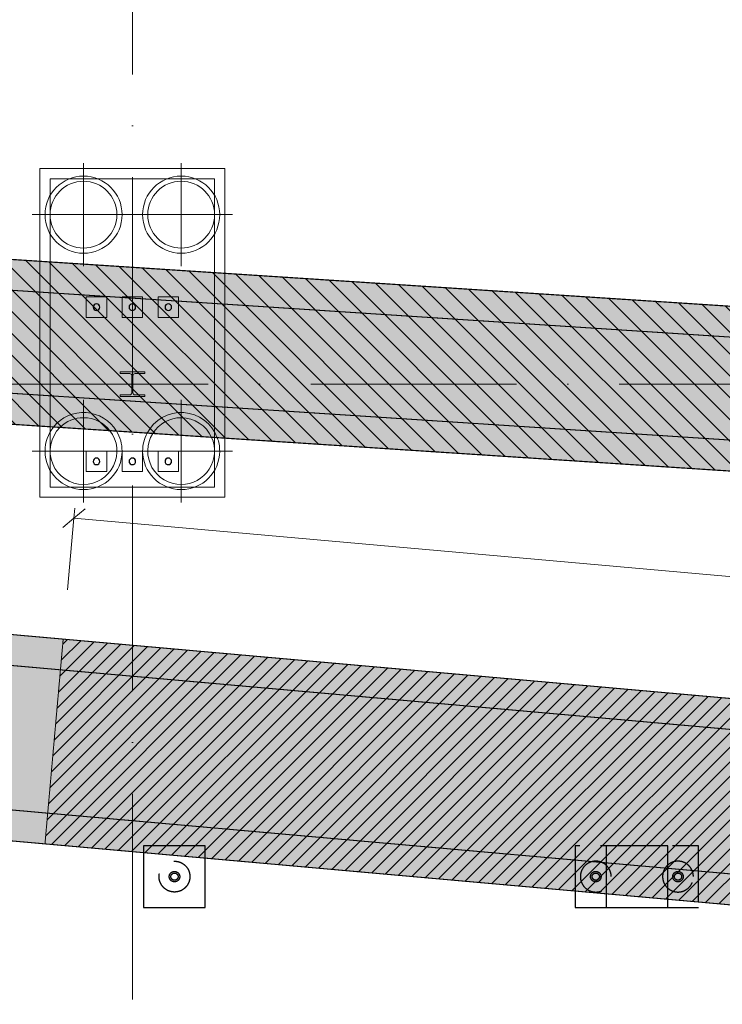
# Model space of a CAD drawing. Header units: millimetres. Extents: x -2694 to 330324, y -17289 to 76899.
# Tile 11 of 142: x 40674 to 47511, y 22458 to 32037. Entities that reach past the tile are written whole.
import ezdxf

# ---------------------------------------------------------------- set-up
doc = ezdxf.new("R2010")
doc.units = ezdxf.units.MM
for name, pattern in [('A_CARA_07', [7, 5, -2]), ('B_CARA_05', [4, 3, -1]), ('IMPORT-A_CARA_07', [700, 500, -200]), ('IMPORT-A_CARA_15', [760, 500, -130, 0, -130]), ('Čerchovaná 20mm', [3000, 2000, -500, 0, -500])]:
    doc.linetypes.add(name, pattern=pattern)
for name, color, linetype, lineweight in [('02_0_25386_PODLAHA HALY A ZÁKLADY VESTAVKŮ 4_6_2025_dwg', 8, 'Continuous', 9), ('11542_003_OK-HALA_TaO-1_ET_R01_AciS_2025-04-14_sloupy_dwg', 150, 'Continuous', 9), ('CA_KOTY', 3, 'Continuous', 9), ('CA_KOTY-100', 3, 'Continuous', 9), ('CA_NOVÉ K-CE', 12, 'Continuous', 25), ('CA_NOVÉ K-CE NEVHRA', 12, 'IMPORT-A_CARA_07', 25), ('CA_OSY', 5, 'IMPORT-A_CARA_15', 13), ('CA_POHHRA18', 9, 'Continuous', 9), ('CA_POHHRA25', 7, 'Continuous', 13), ('CA_ZAKLADY25', 7, 'Continuous', 13), ('Konstrukční přípoje', 7, 'Continuous', 13), ('SS_HALA_TaO-DODAVKA_STAVEBNI', 140, 'Continuous', 9), ('SS_HALA_TaO-SLOUP', 140, 'Continuous', 9)]:
    doc.layers.add(name, color=color, linetype=linetype, lineweight=lineweight)
doc.styles.add('Arial_2', font='arial.ttf', dxfattribs={"width": 0.8, "height": 250})
doc.dimstyles.new('HP_Přímá_-_2_5_mm_Ariel', dxfattribs={"dimscale": 304.8, "dimtxt": 255.06485, "dimasz": 0.656168, "dimexe": 0.328084, "dimexo": 0.0625, "dimgap": 0.164042, "dimtad": 1, "dimdec": 0, "dimzin": 0, "dimdsep": 46, "dimtxsty": 'Arial_2', "dimblk1": 'OBLIQUE', "dimblk2": 'OBLIQUE', "dimsah": 1, "dimcen": 0.09, "dimazin": 0, "dimtfac": 1, "dimtdec": 4, "dimtix": 1, "dimtmove": 0, "dimatfit": 3, "dimfxl": 2.296588, "dimfxlon": 1, "dimtvp": 1, "dimtfill": 1, "dimtolj": 1, "dimtzin": 0, "dimarcsym": 2})
pattern_1 = [(0, (0, 0), (609.6, 152.4), [50.292, -406.908, 50.292, -406.908, -2438.4]), (0, (0, 0), (609.6, 152.4), [-914.4, 50.292, -864.108, 50.292, -406.908, -1066.8]), (0, (0, 0), (609.6, 152.4), [-2286, 50.292, -254.508, 50.292, -711.708]), (120, (228.6, 76.2), (-436.78227, 451.729086), [50.292, -406.908, 50.292, -406.908, -2438.4]), (120, (228.6, 76.2), (-436.78227, 451.729086), [-914.4, 50.292, -864.108, 50.292, -406.908, -1066.8]), (120, (228.6, 76.2), (-436.78227, 451.729086), [-2286, 50.292, -254.508, 50.292, -711.708]), (240, (304.8, 381), (-172.81773, -604.129086), [50.292, -406.908, 50.292, -406.908, -2438.4]), (240, (304.8, 381), (-172.81773, -604.129086), [-914.4, 50.292, -864.108, 50.292, -406.908, -1066.8]), (240, (304.8, 381), (-172.81773, -604.129086), [-2286, 50.292, -254.508, 50.292, -711.708])]

# ---------------------------------------------------------------- blocks, each defined once
blk = doc.blocks.new('02_0_25386_PODLAHA HALY A ZÁKLADY VESTAVKŮ 4_6_2025_dwg_A$C5eb6fe63-V1-BOURÁNÍ STÁVAJÍCÍCH ZÁKLADOVÝCH PRVKŮ')
at = {"layer": 'CA_NOVÉ K-CE', "color": 1}
for p, q in [((-300, 134), (-300, -167.1)), ((300, -220.5), (300, 80.7)), ((-300, -167.3), (-300, -300))]:
    blk.add_line(p, q, dxfattribs=at)
at = {"layer": 'CA_NOVÉ K-CE', "color": 1, "flags": 128}
for points in [[(300, 80.7), (300, 300), (-300, 300), (-300, 134)], [(-300, -300), (300, -300), (300, -220.6)]]:
    blk.add_lwpolyline(points, dxfattribs=at)
at = {"layer": 'CA_NOVÉ K-CE NEVHRA', "color": 1}
for p, q in [((-600, 160.7), (-600, -140.5)), ((600, -247.2), (600, 54)), ((-600, -140.6), (-600, -300))]:
    blk.add_line(p, q, dxfattribs=at)
at = {"layer": 'CA_NOVÉ K-CE NEVHRA', "color": 1, "flags": 128}
for points in [[(600, 54), (600, 300), (-600, 300), (-600, 160.7)], [(-600, -300), (600, -300), (600, -247.3)]]:
    blk.add_lwpolyline(points, dxfattribs=at)
at = {"layer": 'CA_NOVÉ K-CE NEVHRA', "color": 1}
for centre, radius in [((-400, 0), 51), ((-400, 0), 35), ((400, 0), 51), ((400, 0), 35)]:
    blk.add_circle(centre, radius, dxfattribs=at)
for centre, start, end in [((-400, 0), 102.22087, 360), ((-400, 0), 69.46078, 102.22087), ((-400, 0), 360, 69.46078), ((400, 0), 23.71835, 146.07334), ((400, 0), 146.07334, 360), ((400, 0), 360, 23.71835)]:
    blk.add_arc(centre, 150, start, end, dxfattribs=at)
blk = doc.blocks.new('02_0_25386_PODLAHA HALY A ZÁKLADY VESTAVKŮ 4_6_2025_dwg_A$Cb83b9660-V3-BOURÁNÍ STÁVAJÍCÍCH ZÁKLADOVÝCH PRVKŮ')
at = {"layer": 'CA_NOVÉ K-CE', "color": 1}
for p, q in [((-300, 300), (-300, 233.1)), ((-300, 232.9), (-300, -300))]:
    blk.add_line(p, q, dxfattribs=at)
at = {"layer": 'CA_NOVÉ K-CE', "color": 1, "flags": 128}
for points in [[(300, 179.7), (300, 300), (-300, 300)], [(-300, -300), (300, -300), (300, 179.6)]]:
    blk.add_lwpolyline(points, dxfattribs=at)
at = {"layer": 'CA_NOVÉ K-CE NEVHRA', "color": 1}
for radius in [150, 51, 35]:
    blk.add_circle((0, 0), radius, dxfattribs=at)
blk = doc.blocks.new('02_0_25386_PODLAHA HALY A ZÁKLADY VESTAVKŮ 4_6_2025_dwg-2745952-BOURÁNÍ STÁVAJÍCÍCH ZÁKLADOVÝCH PRVKŮ')
for name, p in [('02_0_25386_PODLAHA HALY A ZÁKLADY VESTAVKŮ 4_6_2025_dwg_A$Cb83b9660-V3-BOURÁNÍ STÁVAJÍCÍCH ZÁKLADOVÝCH PRVKŮ', (2348762.6, -1773847.2)), ('02_0_25386_PODLAHA HALY A ZÁKLADY VESTAVKŮ 4_6_2025_dwg_A$C5eb6fe63-V1-BOURÁNÍ STÁVAJÍCÍCH ZÁKLADOVÝCH PRVKŮ', (2353262.6, -1773847.2))]:
    blk.add_blockref(name, p)
blk = doc.blocks.new('pilota 600 mm - D_750_650-V7-BOURÁNÍ STÁVAJÍCÍCH ZÁKLADOVÝCH PRVKŮ')
at = {"layer": 'CA_POHHRA18'}
for p, q in [((0, 0), (0, 500)), ((0, 0), (-500, 0)), ((0, 0), (0, -480.5)), ((0, 0), (500, 0)), ((0, -480.5), (0, -482.3)), ((0, -482.3), (0, -500))]:
    blk.add_line(p, q, dxfattribs=at)
blk = doc.blocks.new('pilota 600 mm - D_750_650-2142277-BOURÁNÍ STÁVAJÍCÍCH ZÁKLADOVÝCH PRVKŮ')
at = {"layer": 'CA_POHHRA18'}
for q in [(0, 500), (-500, 0), (500, 0), (0, -500)]:
    blk.add_line((0, 0), q, dxfattribs=at)
blk = doc.blocks.new('pilota 600 mm - D_750_650-V45-BOURÁNÍ STÁVAJÍCÍCH ZÁKLADOVÝCH PRVKŮ')
at = {"layer": 'CA_POHHRA18'}
for p, q in [((0, 216.1), (0, 500)), ((0, 214.3), (0, 216)), ((0, 0), (0, 214.3)), ((0, 0), (-500, 0)), ((0, 0), (500, 0)), ((0, 0), (0, -500))]:
    blk.add_line(p, q, dxfattribs=at)
blk = doc.blocks.new('pilota 600 mm - D_750_650-V46-BOURÁNÍ STÁVAJÍCÍCH ZÁKLADOVÝCH PRVKŮ')
at = {"layer": 'CA_POHHRA18'}
for p, q in [((0, 0), (0, 500)), ((0, 0), (-500, 0)), ((0, 0), (0, -152.4)), ((0, 0), (500, 0)), ((0, -152.4), (0, -154.2)), ((0, -154.3), (0, -454.9)), ((0, -454.9), (0, -500))]:
    blk.add_line(p, q, dxfattribs=at)
blk = doc.blocks.new('11542_003_OK-HALA_TaO-1_ET_R01_AciS_2025-04-14_sloupy_dwg-1858929-BOURÁNÍ STÁVAJÍCÍCH ZÁKLADOVÝCH PRVKŮ')
at = {"layer": '11542_003_OK-HALA_TaO-1_ET_R01_AciS_2025-04-14_sloupy_dwg', "color": 140}
for p, q in [((41890, 28610), (41650, 28610)), ((41650, 28610), (41650, 28593)), ((41650, 28593), (41744, 28593)), ((41765, 28572), (41765, 28408)), ((41775, 28408), (41775, 28572)), ((41796, 28593), (41890, 28593)), ((41890, 28593), (41890, 28610)), ((41744, 28387), (41650, 28387)), ((41650, 28387), (41650, 28370)), ((41650, 28370), (41890, 28370)), ((41890, 28387), (41796, 28387)), ((41890, 28370), (41890, 28387))]:
    blk.add_line(p, q, dxfattribs=at)
for centre, radius, start, end in [((41420, 29240), 32, 0, 180), ((41420, 29240), 32, 180, 0), ((41770, 29240), 32, 0, 180), ((41770, 29240), 32, 180, 0), ((42120, 29240), 32, 0, 180), ((42120, 29240), 32, 180, 0), ((41744, 28572), 21, 0, 90), ((41796, 28572), 21, 90, 180), ((41744, 28408), 21, 270, 0), ((41796, 28408), 21, 180, 270), ((41420, 27740), 32, 0, 180), ((41420, 27740), 32, 180, 0), ((41770, 27740), 32, 0, 180), ((41770, 27740), 32, 180, 0), ((42120, 27740), 32, 0, 180), ((42120, 27740), 32, 180, 0)]:
    blk.add_arc(centre, radius, start, end, dxfattribs=at)
at = {"layer": 'SS_HALA_TaO-DODAVKA_STAVEBNI'}
for centre, start, end in [((41420, 29240), 0, 180), ((41420, 29240), 180, 0), ((41770, 29240), 0, 180), ((41770, 29240), 180, 0), ((42120, 29240), 0, 180), ((42120, 29240), 180, 0), ((41420, 27740), 0, 180), ((41420, 27740), 180, 0), ((41770, 27740), 0, 180), ((41770, 27740), 180, 0), ((42120, 27740), 0, 180), ((42120, 27740), 180, 0)]:
    blk.add_arc(centre, 32, start, end, dxfattribs=at)
at = {"layer": 'SS_HALA_TaO-SLOUP'}
for p, q in [((41890, 28610), (41650, 28610)), ((41650, 28610), (41650, 28593)), ((41650, 28593), (41744, 28593)), ((41765, 28572), (41765, 28408)), ((41775, 28408), (41775, 28572)), ((41796, 28593), (41890, 28593)), ((41890, 28593), (41890, 28610)), ((41744, 28387), (41650, 28387)), ((41650, 28387), (41650, 28370)), ((41650, 28370), (41890, 28370)), ((41890, 28387), (41796, 28387)), ((41890, 28370), (41890, 28387))]:
    blk.add_line(p, q, dxfattribs=at)
for centre, start, end in [((41744, 28572), 0, 90), ((41796, 28572), 90, 180), ((41744, 28408), 270, 0), ((41796, 28408), 180, 270)]:
    blk.add_arc(centre, 21, start, end, dxfattribs=at)
blk = doc.blocks.new('M_Šroub HPM-E - 64_E-V220-BOURÁNÍ STÁVAJÍCÍCH ZÁKLADOVÝCH PRVKŮ')
at = {"layer": 'Konstrukční přípoje', "lineweight": 9}
h = blk.add_hatch(dxfattribs=at)
h.set_pattern_fill('FP_97', color=50, style=0, pattern_type=2)
h.set_pattern_definition([(45, (-41770.05, -29239.87), (-251.4472, 251.4472), []), (45, (-41770.05, -28858.87), (-251.4472, 251.4472), [])])
h.paths.add_polyline_path([(9.9, -30.4), (25.9, -18.8), (32, 0), (25.9, 18.8), (9.9, 30.4), (-9.9, 30.4), (-25.9, 18.8), (-32, 0), (-25.9, -18.8), (-9.9, -30.4)])
at = {"layer": 'Konstrukční přípoje'}
for p, q in [((-100, -100), (-100, 100)), ((-100, 100), (100, 100)), ((100, 100), (-100, 100)), ((-100, 100), (-100, -100)), ((100, 100), (100, -100)), ((100, -100), (100, 100)), ((100, -100), (-100, -100)), ((-100, -100), (100, -100))]:
    blk.add_line(p, q, dxfattribs=at)
at = {"layer": 'Konstrukční přípoje', "color": 250, "lineweight": 25}
for start, end in [(360, 180), (180, 360)]:
    blk.add_arc((0, 0), 32, start, end, dxfattribs=at)
at = {"layer": 'Konstrukční přípoje'}
for start, end in [(0, 180), (0, 180), (0, 180), (180, 360), (180, 360), (180, 360)]:
    blk.add_arc((0, 0), 32, start, end, dxfattribs=at)
blk = doc.blocks.new('M_Šroub HPM-E - 64_E-V221-BOURÁNÍ STÁVAJÍCÍCH ZÁKLADOVÝCH PRVKŮ')
at = {"layer": 'Konstrukční přípoje', "lineweight": 9}
h = blk.add_hatch(dxfattribs=at)
h.set_pattern_fill('FP_98', color=50, style=0, pattern_type=2)
h.set_pattern_definition([(45, (-41420.05, -29239.87), (-251.4472, 251.4472), []), (45, (-41420.05, -28858.87), (-251.4472, 251.4472), [])])
h.paths.add_polyline_path([(9.9, -30.4), (25.9, -18.8), (32, 0), (25.9, 18.8), (9.9, 30.4), (-9.9, 30.4), (-25.9, 18.8), (-32, 0), (-25.9, -18.8), (-9.9, -30.4)])
at = {"layer": 'Konstrukční přípoje'}
for p, q in [((-100, -100), (-100, 100)), ((-100, 100), (100, 100)), ((100, 100), (-100, 100)), ((-100, 100), (-100, -100)), ((100, 100), (100, -100)), ((100, -100), (100, 100)), ((100, -100), (-100, -100)), ((-100, -100), (100, -100))]:
    blk.add_line(p, q, dxfattribs=at)
at = {"layer": 'Konstrukční přípoje', "color": 250, "lineweight": 25}
for start, end in [(360, 180), (180, 360)]:
    blk.add_arc((0, 0), 32, start, end, dxfattribs=at)
at = {"layer": 'Konstrukční přípoje'}
for start, end in [(0, 180), (0, 180), (0, 180), (180, 360), (180, 360), (180, 360)]:
    blk.add_arc((0, 0), 32, start, end, dxfattribs=at)
blk = doc.blocks.new('M_Šroub HPM-E - 64_E-V222-BOURÁNÍ STÁVAJÍCÍCH ZÁKLADOVÝCH PRVKŮ')
at = {"layer": 'Konstrukční přípoje'}
for p, q in [((-100, -100), (-100, 100)), ((-100, 100), (100, 100)), ((100, 100), (-100, 100)), ((-100, 100), (-100, -100)), ((100, 100), (100, -100)), ((100, -100), (100, 100)), ((100, -100), (-100, -100)), ((-100, -100), (100, -100))]:
    blk.add_line(p, q, dxfattribs=at)
at = {"layer": 'Konstrukční přípoje', "color": 250, "lineweight": 25}
for start, end in [(360, 180), (180, 360)]:
    blk.add_arc((0, 0), 32, start, end, dxfattribs=at)
at = {"layer": 'Konstrukční přípoje'}
for start, end in [(0, 180), (0, 180), (0, 180), (180, 360), (180, 360), (180, 360)]:
    blk.add_arc((0, 0), 32, start, end, dxfattribs=at)
blk = doc.blocks.new('M_Šroub HPM-E - 64_E-V223-BOURÁNÍ STÁVAJÍCÍCH ZÁKLADOVÝCH PRVKŮ')
at = {"layer": 'Konstrukční přípoje'}
for p, q in [((100, 100), (-100, 100)), ((-100, 100), (-100, -100)), ((-100, -100), (-100, 100)), ((-100, 100), (100, 100)), ((100, -100), (100, 100)), ((100, 100), (100, -100)), ((-100, -100), (100, -100)), ((100, -100), (-100, -100))]:
    blk.add_line(p, q, dxfattribs=at)
at = {"layer": 'Konstrukční přípoje', "color": 250, "lineweight": 25}
for start, end in [(360, 180), (180, 360)]:
    blk.add_arc((0, 0), 32, start, end, dxfattribs=at)
at = {"layer": 'Konstrukční přípoje'}
for start, end in [(0, 180), (0, 180), (0, 180), (180, 0), (180, 360), (180, 360)]:
    blk.add_arc((0, 0), 32, start, end, dxfattribs=at)
blk = doc.blocks.new('M_Šroub HPM-E - 64_E-V224-BOURÁNÍ STÁVAJÍCÍCH ZÁKLADOVÝCH PRVKŮ')
at = {"layer": 'Konstrukční přípoje', "lineweight": 9}
h = blk.add_hatch(dxfattribs=at)
h.set_pattern_fill('FP_99', color=50, style=0, pattern_type=2)
h.set_pattern_definition([(45, (-41420.05, -27739.87), (-251.4472, 251.4472), []), (45, (-41420.05, -27358.87), (-251.4472, 251.4472), [])])
h.paths.add_polyline_path([(9.9, -30.4), (25.9, -18.8), (32, 0), (25.9, 18.8), (9.9, 30.4), (-9.9, 30.4), (-25.9, 18.8), (-32, 0), (-25.9, -18.8), (-9.9, -30.4)])
at = {"layer": 'Konstrukční přípoje'}
for p, q in [((100, 100), (-100, 100)), ((-100, 100), (-100, -100)), ((-100, -100), (-100, 100)), ((-100, 100), (100, 100)), ((100, -100), (100, 100)), ((100, 100), (100, -100)), ((-100, -100), (100, -100)), ((100, -100), (-100, -100))]:
    blk.add_line(p, q, dxfattribs=at)
at = {"layer": 'Konstrukční přípoje', "color": 250, "lineweight": 25}
for start, end in [(360, 180), (180, 360)]:
    blk.add_arc((0, 0), 32, start, end, dxfattribs=at)
at = {"layer": 'Konstrukční přípoje'}
for start, end in [(0, 180), (0, 180), (0, 180), (180, 0), (180, 360), (180, 360)]:
    blk.add_arc((0, 0), 32, start, end, dxfattribs=at)
blk = doc.blocks.new('M_Šroub HPM-E - 64_E-V225-BOURÁNÍ STÁVAJÍCÍCH ZÁKLADOVÝCH PRVKŮ')
at = {"layer": 'Konstrukční přípoje'}
for p, q in [((100, 100), (-100, 100)), ((-100, 100), (-100, -100)), ((-100, -100), (-100, 100)), ((-100, 100), (100, 100)), ((100, -100), (100, 100)), ((100, 100), (100, -100)), ((-100, -100), (100, -100)), ((100, -100), (-100, -100))]:
    blk.add_line(p, q, dxfattribs=at)
at = {"layer": 'Konstrukční přípoje', "color": 250, "lineweight": 25}
for start, end in [(360, 180), (180, 360)]:
    blk.add_arc((0, 0), 32, start, end, dxfattribs=at)
at = {"layer": 'Konstrukční přípoje'}
for start, end in [(0, 180), (0, 180), (0, 180), (180, 0), (180, 360), (180, 360)]:
    blk.add_arc((0, 0), 32, start, end, dxfattribs=at)
blk = doc.blocks.new('DIMBLOCK1-BOURÁNÍ STÁVAJÍCÍCH ZÁKLADOVÝCH PRVKŮ')
at = {"layer": 'CA_KOTY-100'}
for p, q in [((41201.3, 27186), (41210.2, 27285.6)), ((41201.3, 27186), (41309.8, 27276.7)), ((41201.3, 27186), (41092.9, 27095.2)), ((41201.3, 27186), (41139.3, 26488.7)), ((59130.6, 25591.4), (41201.3, 27186)), ((59130.6, 25591.4), (59139.4, 25691)), ((59130.6, 25591.4), (59239, 25682.2)), ((59130.6, 25591.4), (59022.1, 25500.7)), ((59130.6, 25591.4), (59068.6, 24894.2))]:
    blk.add_line(p, q, dxfattribs=at)
at = {"layer": 'CA_KOTY-100', "color": 0, "insert": (49818, 26795.7), "char_height": 250, "width": 918.233, "attachment_point": 1, "rotation": 354.91783, "line_spacing_factor": 0.941778, "style": 'Arial_2', "bg_fill": 3, "box_fill_scale": 1.25, "bg_fill_color": 256, "bg_fill_true_color": 13158600, "bg_fill_transparency": 0}
blk.add_mtext('18000', dxfattribs=at)
blk = doc.blocks.new('_Oblique')
at = {"color": 0, "linetype": 'ByBlock', "lineweight": -2}
blk.add_line((-0.5, -0.5), (0.5, 0.5), dxfattribs=at)

msp = doc.modelspace()

# ---------------------------------------------------------------- hatches: boundary and pattern name
at = {"layer": 'CA_POHHRA18'}
h = msp.add_hatch(dxfattribs=at)
h.set_pattern_fill('FP_191', color=240, style=0, pattern_type=2)
h.set_pattern_definition([(135, (0, 0), (-106.06602, -106.06602), [])])
h.paths.add_polyline_path([(68162.5, 26157.6), (69231.8, 27354.5), (68714, 27872.3), (2248.4, 32199.8), (2144.4, 30603.2), (68005, 26315.1)])
h = msp.add_hatch(dxfattribs=at)
h.set_pattern_fill('FP_194', color=90, style=0, pattern_type=2)
h.set_pattern_definition([(45, (0, 0), (-70.71068, 70.71068), [])])
h.paths.add_polyline_path([(58848.9, 22423.9), (59026, 24416), (41096.8, 26010.5), (40919.6, 24018.4), (53724.6, 22879.6)])
at = {"layer": 'CA_POHHRA25', "linetype": 'B_CARA_05'}
h = msp.add_hatch(dxfattribs=at)
h.set_pattern_fill('FP_4', color=256, style=0, pattern_type=2)
h.set_pattern_definition(pattern_1)
h.paths.add_polyline_path([(68563, 27583.4), (68219.9, 27906.4), (365.4, 32324.2), (345.9, 32024.9), (68182.1, 27608.2)])
h = msp.add_hatch(dxfattribs=at)
h.set_pattern_fill('FP_5', color=256, style=0, pattern_type=2)
h.set_pattern_definition(pattern_1)
h.paths.add_polyline_path([(68480.8, 26286), (68135.3, 26609.1), (280.9, 31027), (261.4, 30727.6), (68182.1, 26305.4)])
h = msp.add_hatch(dxfattribs=at)
h.set_pattern_fill('FP_7', color=256, style=0, pattern_type=2)
h.set_pattern_definition(pattern_1)
h.paths.add_polyline_path([(71825.7, 22976.5), (71848.8, 23275.6), (258, 29642.5), (231.4, 29343.7), (63362.9, 23729.1)])
h = msp.add_hatch(dxfattribs=at)
h.set_pattern_fill('FP_6', color=256, style=0, pattern_type=2)
h.set_pattern_definition(pattern_1)
h.paths.add_polyline_path([(71695.8, 21281.4), (71718.8, 21580.5), (107.4, 27949.2), (80.8, 27650.3), (63362.9, 22022.4)])
at = {"layer": 'CA_ZAKLADY25', "linetype": 'B_CARA_05'}
h = msp.add_hatch(dxfattribs=at)
h.set_pattern_fill('FP_6', color=256, style=0, pattern_type=2)
h.set_pattern_definition(pattern_1)
h.paths.add_polyline_path([(114295.2, 18711.8), (164290.8, 25624.3), (256533.4, 28017.2), (300316.5, 24830.7), (300433, 26438.8), (256575.5, 29630.7), (164143.8, 27232.5), (114232, 20331.6), (73888.4, 22973.1), (68679.3, 27876.5), (374.8, 32323.6), (270.9, 30726.9), (68008.8, 26316.6), (73272.1, 21394.9), (111554.5, 18891.1)])
h = msp.add_hatch(dxfattribs=at)
h.set_pattern_fill('FP_6', color=256, style=0, pattern_type=2)
h.set_pattern_definition(pattern_1)
h.paths.add_polyline_path([(114295.2, 18711.8), (164290.8, 25624.3), (256533.4, 28017.2), (300316.5, 24830.7), (300433, 26438.8), (256575.5, 29630.7), (164143.8, 27232.5), (114232, 20331.6), (73888.4, 22973.1), (68679.3, 27876.5), (374.8, 32323.6), (270.9, 30726.9), (68008.8, 26316.6), (73272.1, 21394.9), (111554.5, 18891.1)])
h = msp.add_hatch(dxfattribs=at)
h.set_pattern_fill('FP_6', color=256, style=0, pattern_type=2)
h.set_pattern_definition(pattern_1)
h.paths.add_polyline_path([(114205.2, 18514.7), (164274.5, 25437.3), (256538.1, 27831.1), (300315, 24639.3), (300460.1, 26633.1), (256584.9, 29826.2), (164111.1, 27427), (114133, 20516.9), (71848.8, 23275.6), (259.8, 29642.3), (82.6, 27650.1), (71406.6, 21306.9), (111554.5, 18687.6)])
h = msp.add_hatch(dxfattribs=at)
h.set_pattern_fill('FP_6', color=256, style=0, pattern_type=2)
h.set_pattern_definition(pattern_1)
h.paths.add_polyline_path([(114205.2, 18514.7), (164274.5, 25437.3), (256538.1, 27831.1), (300315, 24639.3), (300460.1, 26633.1), (256584.9, 29826.2), (164111.1, 27427), (114133, 20516.9), (71848.8, 23275.6), (259.8, 29642.3), (82.6, 27650.1), (71406.6, 21306.9), (111554.5, 18687.6)])

# ---------------------------------------------------------------- linework, layer by layer
at = {"layer": 'CA_OSY', "linetype": 'Čerchovaná 20mm', "lineweight": 9}
for p, q in [((41770, -1496.2), (41770, 75184.5)), ((-1493.6, 28489.9), (299971.9, 28489.9))]:
    msp.add_line(p, q, dxfattribs=at)
at = {"layer": 'CA_POHHRA25', "linetype": 'B_CARA_05', "lineweight": 9}
for p, q in [((68690.1, 27875.8), (365.4, 32324.2)), ((365.4, 32324.2), (68690.1, 27875.8)), ((68563, 27583.4), (345.9, 32024.9)), ((345.9, 32024.9), (68563, 27583.4)), ((280.9, 31027), (68135.3, 26609.1)), ((68135.3, 26609.1), (280.9, 31027)), ((261.4, 30727.6), (68008.7, 26316.7)), ((68008.7, 26316.7), (261.4, 30727.6)), ((71848.8, 23275.6), (258, 29642.5)), ((258, 29642.5), (71848.8, 23275.6)), ((71825.7, 22976.5), (231.4, 29343.7)), ((231.4, 29343.7), (71825.7, 22976.5)), ((71718.8, 21580.5), (107.4, 27949.2)), ((107.4, 27949.2), (71718.8, 21580.5)), ((71695.8, 21281.4), (80.8, 27650.3)), ((80.8, 27650.3), (71695.8, 21281.4))]:
    msp.add_line(p, q, dxfattribs=at)
at = {"layer": 'CA_POHHRA25', "linetype": 'A_CARA_07', "lineweight": 9}
for p, q in [((68714, 27872.3), (2248.4, 32199.8)), ((2144.4, 30603.2), (68005, 26315.1)), ((41096.8, 26010.5), (40919.6, 24018.4)), ((59026, 24416), (41096.8, 26010.5)), ((40919.6, 24018.4), (58848.9, 22423.9))]:
    msp.add_line(p, q, dxfattribs=at)
at = {"layer": 'CA_ZAKLADY25', "linetype": 'B_CARA_05', "lineweight": 9}
for p, q in [((374.8, 32323.6), (68679.3, 27876.5)), ((68679.3, 27876.5), (374.8, 32323.6)), ((374.8, 32323.6), (68679.3, 27876.5)), ((68679.3, 27876.5), (374.8, 32323.6)), ((68005.7, 26316.8), (270.9, 30726.9)), ((270.9, 30726.9), (68005.7, 26316.8)), ((68005.7, 26316.8), (270.9, 30726.9)), ((270.9, 30726.9), (68005.7, 26316.8)), ((259.8, 29642.3), (71848.8, 23275.6)), ((71848.8, 23275.6), (259.8, 29642.3)), ((259.8, 29642.3), (71848.8, 23275.6)), ((71848.8, 23275.6), (259.8, 29642.3)), ((71406.6, 21306.9), (82.6, 27650.1)), ((82.6, 27650.1), (71406.6, 21306.9)), ((71406.6, 21306.9), (82.6, 27650.1)), ((82.6, 27650.1), (71406.6, 21306.9))]:
    msp.add_line(p, q, dxfattribs=at)
at = {"layer": 'CA_ZAKLADY25', "lineweight": 9}
for p, q in [((40870, 29685.2), (40870, 30589.9)), ((40870, 30589.9), (42670, 30589.9)), ((42670, 30589.9), (40870, 30589.9)), ((40870, 30589.9), (40870, 29685.2)), ((42670, 30589.9), (42670, 29568)), ((42670, 29568), (42670, 30589.9)), ((40870, 28081.8), (40870, 29685.2)), ((40870, 29685.2), (40870, 28081.8)), ((42670, 29568), (42670, 27964.6)), ((42670, 27964.6), (42670, 29568)), ((40870, 27389.9), (40870, 28081.8)), ((40870, 28081.8), (40870, 27389.9)), ((42670, 27964.6), (42670, 27389.9)), ((42670, 27389.9), (42670, 27964.6)), ((42670, 27389.9), (40870, 27389.9)), ((40870, 27389.9), (42670, 27389.9))]:
    msp.add_line(p, q, dxfattribs=at)
at = {"layer": 'CA_ZAKLADY25'}
for p, q in [((42570, 30489.9), (40970, 30489.9)), ((40970, 30489.9), (40970, 29678.7)), ((40970, 30489.9), (40970, 29678.7)), ((40970, 30489.9), (42570, 30489.9)), ((42570, 29574.5), (42570, 30489.9)), ((42570, 30489.9), (42570, 29574.5)), ((40970, 29678.7), (40970, 28075.3)), ((40970, 29678.7), (40970, 28075.3)), ((42570, 27971.1), (42570, 29574.5)), ((42570, 29574.5), (42570, 27971.1)), ((40970, 28075.3), (40970, 27489.9)), ((40970, 28075.3), (40970, 27489.9)), ((42570, 27489.9), (42570, 27971.1)), ((42570, 27971.1), (42570, 27489.9)), ((40970, 27489.9), (42570, 27489.9)), ((42570, 27489.9), (40970, 27489.9))]:
    msp.add_line(p, q, dxfattribs=at)
at = {"layer": 'CA_ZAKLADY25', "lineweight": 9}
for centre, radius, start, end in [((41295, 30139.9), 375, 0, 180), ((41295, 30139.9), 375, 0, 180), ((41295, 30139.9), 325, 90, 270), ((41295, 30139.9), 325, 90, 270), ((41295, 30139.9), 325, 270, 90), ((41295, 30139.9), 325, 270, 90), ((42245, 30139.9), 375, 0, 180), ((42245, 30139.9), 375, 0, 180), ((42245, 30139.9), 325, 90, 270), ((42245, 30139.9), 325, 90, 270), ((42245, 30139.9), 325, 270, 90), ((42245, 30139.9), 325, 270, 90), ((41295, 30139.9), 375, 180, 360), ((41295, 30139.9), 375, 180, 360), ((42245, 30139.9), 375, 180, 360), ((42245, 30139.9), 375, 180, 0), ((41295, 27839.9), 375, 31.09981, 141.44267), ((41295, 27839.9), 375, 31.09981, 141.44267), ((41295, 27839.9), 325, 90, 135), ((41295, 27839.9), 325, 90, 135), ((41295, 27839.9), 325, 37.63789, 90), ((41295, 27839.9), 325, 37.63789, 90), ((42245, 27839.9), 375, 20.21093, 152.28424), ((42245, 27839.9), 375, 20.21093, 152.28424), ((42245, 27839.9), 325, 90, 148.29206), ((42245, 27839.9), 325, 90, 148.29206), ((42245, 27839.9), 325, 24.26132, 90), ((42245, 27839.9), 325, 24.26132, 90), ((41295, 27839.9), 375, 141.44267, 180), ((41295, 27839.9), 375, 141.44267, 180), ((41295, 27839.9), 325, 135.12625, 270), ((41295, 27839.9), 325, 135.12625, 270), ((41295, 27839.9), 325, 270, 37.63789), ((41295, 27839.9), 325, 270, 37.63789), ((41295, 27839.9), 375, 0, 31.09981), ((41295, 27839.9), 375, 0, 31.09981), ((42245, 27839.9), 375, 152.28424, 180), ((42245, 27839.9), 375, 152.28424, 180), ((42245, 27839.9), 325, 148.29206, 270), ((42245, 27839.9), 325, 148.29206, 270), ((42245, 27839.9), 325, 270, 24.26132), ((42245, 27839.9), 325, 270, 24.26132), ((42245, 27839.9), 375, 0, 20.21093), ((42245, 27839.9), 375, 0, 20.21093), ((41295, 27839.9), 375, 180, 0), ((41295, 27839.9), 375, 180, 360), ((42245, 27839.9), 375, 180, 0), ((42245, 27839.9), 375, 180, 0)]:
    msp.add_arc(centre, radius, start, end, dxfattribs=at)

# ---------------------------------------------------------------- block references
at = {"layer": '02_0_25386_PODLAHA HALY A ZÁKLADY VESTAVKŮ 4_6_2025_dwg', "color": 240, "linetype": 'IMPORT-A_CARA_07'}
msp.add_blockref('02_0_25386_PODLAHA HALY A ZÁKLADY VESTAVKŮ 4_6_2025_dwg-2745952-BOURÁNÍ STÁVAJÍCÍCH ZÁKLADOVÝCH PRVKŮ', (-2306582.6, 1797547.1), dxfattribs=at)
at = {"layer": '11542_003_OK-HALA_TaO-1_ET_R01_AciS_2025-04-14_sloupy_dwg', "color": 140}
msp.add_blockref('11542_003_OK-HALA_TaO-1_ET_R01_AciS_2025-04-14_sloupy_dwg-1858929-BOURÁNÍ STÁVAJÍCÍCH ZÁKLADOVÝCH PRVKŮ', (0, 0), dxfattribs=at)
at = {"layer": 'CA_POHHRA18'}
for name, p in [('pilota 600 mm - D_750_650-V7-BOURÁNÍ STÁVAJÍCÍCH ZÁKLADOVÝCH PRVKŮ', (41295, 30139.9)), ('pilota 600 mm - D_750_650-V45-BOURÁNÍ STÁVAJÍCÍCH ZÁKLADOVÝCH PRVKŮ', (41295, 27839.9))]:
    msp.add_blockref(name, p, dxfattribs=at)
at = {"layer": 'CA_POHHRA18', "rotation": 180}
for name, p in [('pilota 600 mm - D_750_650-2142277-BOURÁNÍ STÁVAJÍCÍCH ZÁKLADOVÝCH PRVKŮ', (42245, 30139.9)), ('pilota 600 mm - D_750_650-V46-BOURÁNÍ STÁVAJÍCÍCH ZÁKLADOVÝCH PRVKŮ', (42245, 27839.9))]:
    msp.add_blockref(name, p, dxfattribs=at)
at = {"layer": 'Konstrukční přípoje'}
for name, p in [('M_Šroub HPM-E - 64_E-V221-BOURÁNÍ STÁVAJÍCÍCH ZÁKLADOVÝCH PRVKŮ', (41420, 29239.9)), ('M_Šroub HPM-E - 64_E-V220-BOURÁNÍ STÁVAJÍCÍCH ZÁKLADOVÝCH PRVKŮ', (41770, 29239.9)), ('M_Šroub HPM-E - 64_E-V222-BOURÁNÍ STÁVAJÍCÍCH ZÁKLADOVÝCH PRVKŮ', (42120, 29239.9)), ('M_Šroub HPM-E - 64_E-V224-BOURÁNÍ STÁVAJÍCÍCH ZÁKLADOVÝCH PRVKŮ', (41420, 27739.9)), ('M_Šroub HPM-E - 64_E-V223-BOURÁNÍ STÁVAJÍCÍCH ZÁKLADOVÝCH PRVKŮ', (41770, 27739.9)), ('M_Šroub HPM-E - 64_E-V225-BOURÁNÍ STÁVAJÍCÍCH ZÁKLADOVÝCH PRVKŮ', (42120, 27739.9))]:
    msp.add_blockref(name, p, dxfattribs=at)

# ---------------------------------------------------------------- next in the draw order: dimensions: what is measured, and where the dimension line sits
at = {"layer": 'CA_KOTY'}
dim = msp.add_linear_dim(base=(41201.3, 27186), p1=(59068.6, 24894.2), p2=(41139.3, 26488.7), angle=354.91783, dimstyle='HP_Přímá_-_2_5_mm_Ariel', override={"dimpost": '<>', "dimfxl": 18000}, dxfattribs=at)
dim.commit()
dim.dimension.update_dxf_attribs({"geometry": 'DIMBLOCK1-BOURÁNÍ STÁVAJÍCÍCH ZÁKLADOVÝCH PRVKŮ', "text_midpoint": (50181.7, 26565.6)})

doc.saveas('drawing.dxf')
